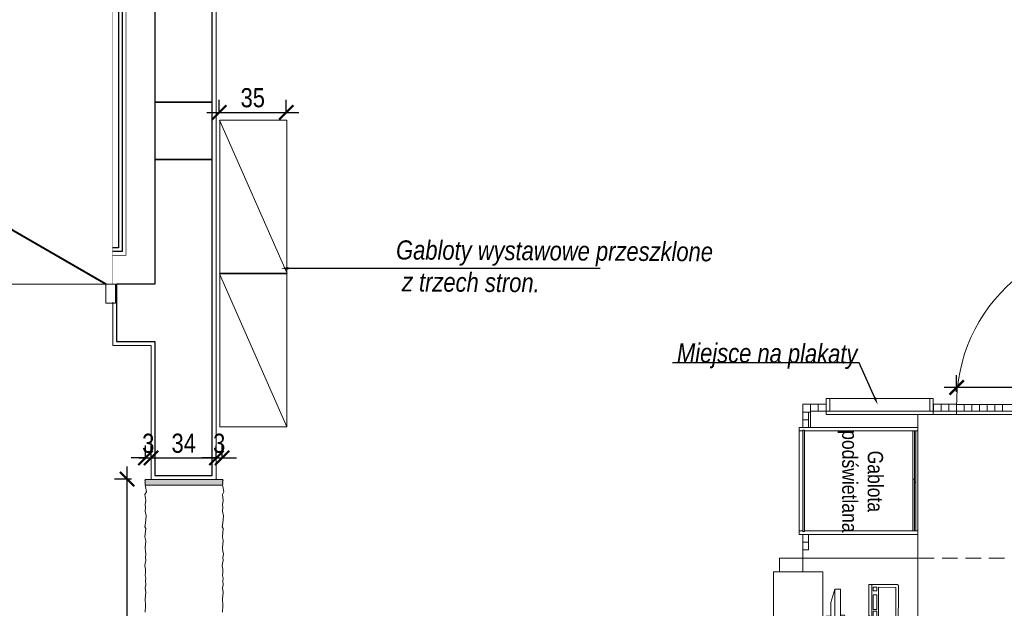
# Model space of a CAD drawing. Header units: millimetres. Extents: x -9038497 to 54128, y -10570064 to 59476.
# Tile 20 of 135: x 30436 to 30950, y 21552 to 21859. Entities that reach past the tile are written whole.
import ezdxf
from ezdxf import colors
from ezdxf.entities.mleader import LeaderData, LeaderLine
from ezdxf.math import Vec2, Vec3

# ---------------------------------------------------------------- set-up
doc = ezdxf.new("R2010")
doc.units = ezdxf.units.MM
doc.header["$LTSCALE"] = 0.8
doc.header["$PDMODE"] = 2
doc.linetypes.add('DASHED', pattern=[19.05, 12.7, -6.35])
for name, color, linetype, lineweight in [('0 proj_meble 25', 42, 'Continuous', 25), ('0 proj_meble pokojowe-linie środkowe', 42, 'Continuous', 0), ('0 proj_symbole elektryczne', 150, 'Continuous', 25), ('0 proj_widok widok widok', 7, 'Continuous', 0), ('ocieplenie', 214, 'Continuous', 13), ('OPIS', 122, 'Continuous', 18), ('proj_urządzenia elektryczne', 150, 'Continuous', 18), ('SCIANY', 1, 'Continuous', 30), ('SPRZĘT', 71, 'Continuous', 20), ('tynk', 252, 'Continuous', 5), ('X proj_meble pokojowe', 42, 'Continuous', 25), ('X proj_meble pokojowe - cienkie', 43, 'Continuous', 0)]:
    doc.layers.add(name, color=color, linetype=linetype, lineweight=lineweight)
doc.layers.add('HATCH', color=4, linetype='Continuous', lineweight=9, plot=False)
doc.layers.add('SCHODY', color=2, linetype='Continuous')
doc.layers.add('STOLARKA', color=4, linetype='Continuous')
doc.styles.add('ARIAL_CE', font='arial.ttf', dxfattribs={"height": 15})
doc.styles.get("Standard").update_dxf_attribs({"font": 'g12f13.shx', "width": 0.8, "height": 10})
doc.styles.add('WYMIAR-50', font='ARIALN.TTF', dxfattribs={"height": 10})
doc.dimstyles.new('SKALA-50', dxfattribs={"dimscale": 5, "dimtxt": 10, "dimasz": 1.5, "dimexe": 1.3, "dimexo": 1.3, "dimgap": 0.5, "dimtad": 1, "dimdec": 1, "dimrnd": 0.5, "dimdsep": 46, "dimtxsty": 'WYMIAR-50', "dimblk": 'ARCHTICK', "dimcen": 1.5, "dimdle": 1.3, "dimadec": 0, "dimazin": 0, "dimtfac": 1, "dimtdec": 1, "dimtix": 1, "dimtmove": 2, "dimatfit": 3, "dimfxl": 2, "dimfxlon": 1, "dimtolj": 1, "dimarcsym": 0})

# ---------------------------------------------------------------- blocks, each defined once
blk = doc.blocks.new('G$C7A6A329E')
at = {"layer": 'HATCH', "color": 0, "lineweight": 0, "ltscale": 40}
blk.add_arc((144.5, 50), 90, 148.7267, 180, dxfattribs=at)
at = {"layer": 'STOLARKA', "color": 252, "linetype": 'Continuous', "lineweight": 0}
for p, q in [((54.43, 100), (54.43, 0)), ((144, 50), (5, 50))]:
    blk.add_line(p, q, dxfattribs=at)
at = {"layer": 'STOLARKA', "color": 252, "linetype": 'Continuous', "lineweight": 0, "const_width": 1}
for points in [[(144, 50), (64.33, 96)], [(5, 50), (52.66, 77.52)]]:
    blk.add_lwpolyline(points, dxfattribs=at)
at = {"layer": 'STOLARKA', "color": 252, "linetype": 'Continuous', "lineweight": 0}
for points in [[(5, 40), (5, 50), (0, 50), (0, 40)], [(144, 40), (144, 50), (149, 50), (149, 40)]]:
    blk.add_lwpolyline(points, close=True, dxfattribs=at)
blk.add_arc((-35.57, 50), 90, 0, 18.4099, dxfattribs=at)
blk = doc.blocks.new('_ArchTick')
at = {"color": 0, "linetype": 'ByBlock', "const_width": 0.15}
blk.add_lwpolyline([(-0.5, -0.5), (0.5, 0.5)], dxfattribs=at)
blk = doc.blocks.new('*D2512')
at = {"layer": '0 proj_widok widok widok', "color": 0, "lineweight": -2, "transparency": 16777216}
for p, q in [((30538.43, 21630.28), (30538.43, 21636.78)), ((30541.43, 21630.28), (30541.43, 21636.78)), ((30538.43, 21630.28), (30530.93, 21630.28)), ((30538.43, 21630.28), (30541.43, 21630.28)), ((30541.43, 21630.28), (30548.93, 21630.28))]:
    blk.add_line(p, q, dxfattribs=at)
at = {"layer": 'Defpoints', "color": 0, "lineweight": 0, "transparency": 16777216}
for p in [(30538.43, 21629.07), (30541.43, 21630.28), (30541.43, 21629.07)]:
    blk.add_point(p, dxfattribs=at)
at = {"layer": '0 proj_widok widok widok', "color": 0, "lineweight": -2, "transparency": 16777216, "xscale": 7.5, "yscale": 7.5, "zscale": 7.5}
blk.add_blockref('_ArchTick', (30538.43, 21630.28), dxfattribs=at)
at = {"layer": '0 proj_widok widok widok', "color": 0, "lineweight": -2, "transparency": 16777216, "xscale": 7.5, "yscale": 7.5, "zscale": 7.5, "rotation": 180}
blk.add_blockref('_ArchTick', (30541.43, 21630.28), dxfattribs=at)
at = {"layer": '0 proj_widok widok widok', "color": 0, "lineweight": 0, "transparency": 16777216, "insert": (30539.93, 21637.88), "char_height": 10, "attachment_point": 5, "style": 'WYMIAR-50'}
blk.add_mtext('\\A1;3', dxfattribs=at)
blk = doc.blocks.new('*D2513')
at = {"layer": '0 proj_widok widok widok', "color": 0, "lineweight": -2, "transparency": 16777216}
for p, q in [((30501.39, 21630.28), (30501.39, 21636.78)), ((30504.39, 21630.28), (30504.39, 21636.78)), ((30501.39, 21630.28), (30493.89, 21630.28)), ((30501.39, 21630.28), (30504.39, 21630.28)), ((30504.39, 21630.28), (30511.89, 21630.28))]:
    blk.add_line(p, q, dxfattribs=at)
at = {"layer": 'Defpoints', "color": 0, "lineweight": 0, "transparency": 16777216}
for p in [(30501.39, 21629.07), (30504.39, 21630.28), (30504.39, 21629.07)]:
    blk.add_point(p, dxfattribs=at)
at = {"layer": '0 proj_widok widok widok', "color": 0, "lineweight": -2, "transparency": 16777216, "xscale": 7.5, "yscale": 7.5, "zscale": 7.5}
blk.add_blockref('_ArchTick', (30501.39, 21630.28), dxfattribs=at)
at = {"layer": '0 proj_widok widok widok', "color": 0, "lineweight": -2, "transparency": 16777216, "xscale": 7.5, "yscale": 7.5, "zscale": 7.5, "rotation": 180}
blk.add_blockref('_ArchTick', (30504.39, 21630.28), dxfattribs=at)
at = {"layer": '0 proj_widok widok widok', "color": 0, "lineweight": 0, "transparency": 16777216, "insert": (30502.89, 21637.88), "char_height": 10, "attachment_point": 5, "style": 'WYMIAR-50'}
blk.add_mtext('\\A1;3', dxfattribs=at)
blk = doc.blocks.new('*D2563')
at = {"layer": '0 proj_widok widok widok', "color": 0, "lineweight": -2, "transparency": 16777216}
for p, q in [((30504.38, 21630.3), (30504.38, 21636.8)), ((30538.42, 21630.3), (30538.42, 21636.8)), ((30497.88, 21630.3), (30544.92, 21630.3))]:
    blk.add_line(p, q, dxfattribs=at)
at = {"layer": 'Defpoints', "color": 0, "lineweight": 0, "transparency": 16777216}
for p in [(30504.38, 21630.25), (30538.42, 21630.3), (30538.42, 21630.3)]:
    blk.add_point(p, dxfattribs=at)
at = {"layer": '0 proj_widok widok widok', "color": 0, "lineweight": -2, "transparency": 16777216, "xscale": 7.5, "yscale": 7.5, "zscale": 7.5, "rotation": 180}
blk.add_blockref('_ArchTick', (30504.38, 21630.3), dxfattribs=at)
at = {"layer": '0 proj_widok widok widok', "color": 0, "lineweight": -2, "transparency": 16777216, "xscale": 7.5, "yscale": 7.5, "zscale": 7.5}
blk.add_blockref('_ArchTick', (30538.42, 21630.3), dxfattribs=at)
at = {"layer": '0 proj_widok widok widok', "color": 0, "lineweight": 0, "transparency": 16777216, "insert": (30521.4, 21637.91), "char_height": 10, "attachment_point": 5, "style": 'WYMIAR-50'}
blk.add_mtext('\\A1;34', dxfattribs=at)
blk = doc.blocks.new('mysz')
at = {"layer": 'X proj_meble pokojowe', "lineweight": 0}
blk.add_hatch(color=256, dxfattribs=at).paths.add_polyline_path([(-695.63, -100.28), (-696.03, -100.28), (-696.03, -101.98), (-695.63, -101.98)])
for p, q in [((-696.73, -99.53), (-695.97, -103.61)), ((-696.03, -100.28), (-695.63, -100.28)), ((-696.03, -100.28), (-696.03, -101.98)), ((-696.03, -101.98), (-695.63, -101.98)), ((-694.93, -99.58), (-695.7, -103.61)), ((-695.63, -99.46), (-695.63, -99.47)), ((-695.63, -100.28), (-695.63, -101.98)), ((-695.83, -103.72), (-695.83, -104.46))]:
    blk.add_line(p, q, dxfattribs=at)
for centre, radius, start, end in [((-698.26, -100.95), 0.651, 131.5651, 204.3493), ((-707.55, -104.77), 9.39, 340.1856, 22.506), ((-695.94, -103.74), 4.28, 47.0395, 130.1624), ((-684.3, -104.77), 9.38, 157.4504, 199.8413), ((-693.56, -100.95), 0.643, 335.4546, 32.8115), ((-695.91, -108.15), 2.81, 176.0501, 3.9499), ((-695.92, -101.15), 3.31, 225.2059, 314.7941), ((-695.83, -103.58), 0.137, 190.6322, 349.252)]:
    blk.add_arc(centre, radius, start, end, dxfattribs=at)
blk = doc.blocks.new('M19C')
at = {"layer": 'X proj_meble pokojowe', "lineweight": 0}
for p, q in [((2750.55, 2943.13), (2751.07, 2950.68)), ((2756.87, 2950.68), (2751.07, 2950.68)), ((2756.07, 2944.53), (2756.67, 2948.71)), ((2757.17, 2948.71), (2756.67, 2948.71)), ((2757.17, 2948.71), (2756.67, 2948.71)), ((2757.17, 2948.71), (2756.67, 2948.71)), ((2756.87, 2948.71), (2756.87, 2950.97)), ((2761.47, 2948.71), (2757.17, 2948.71)), ((2761.47, 2948.71), (2760.97, 2948.71)), ((2761.47, 2948.71), (2760.97, 2948.71)), ((2761.27, 2948.71), (2761.27, 2950.97)), ((2767.07, 2950.68), (2761.27, 2950.68)), ((2762.07, 2944.53), (2761.47, 2948.71)), ((2767.59, 2943.13), (2767.07, 2950.68)), ((2736.57, 2941.13), (2743.57, 2943.13)), ((2743.57, 2943.13), (2774.57, 2943.13)), ((2755.07, 2944.53), (2754.37, 2943.13)), ((2755.07, 2944.53), (2763.07, 2944.53)), ((2763.07, 2944.53), (2763.77, 2943.13)), ((2781.57, 2941.13), (2774.57, 2943.13)), ((2736.57, 2938.13), (2736.57, 2941.13)), ((2736.57, 2941.13), (2781.57, 2941.13)), ((2781.57, 2938.13), (2736.57, 2938.13)), ((2736.57, 2938.13), (2736.57, 2938.13)), ((2750.07, 2936.13), (2750.21, 2938.13)), ((2768.07, 2936.13), (2767.93, 2938.13)), ((2781.57, 2941.13), (2781.57, 2938.13))]:
    blk.add_line(p, q, dxfattribs=at)
for centre, radius, start, end in [((2759.07, 2945.51), 5.88, 68.0362, 111.9638), ((2759.07, 2953.46), 19.53, 242.5571, 297.4429)]:
    blk.add_arc(centre, radius, start, end, dxfattribs=at)
blk = doc.blocks.new('klaw')
at = {"layer": 'X proj_meble pokojowe', "lineweight": 0}
for p, q in [((-5282.23, 3586.59), (-5282.25, 3601.39)), ((-5266.08, 3601.39), (-5265.48, 3600.49)), ((-5252.9, 3601.39), (-5253.49, 3600.49)), ((-5236.75, 3601.39), (-5236.73, 3586.64)), ((-5278.94, 3598.99), (-5280.74, 3598.99)), ((-5280.74, 3597.19), (-5280.74, 3598.99)), ((-5278.94, 3597.19), (-5280.74, 3597.19)), ((-5252.24, 3596.22), (-5280.74, 3596.19)), ((-5280.73, 3587.19), (-5280.74, 3596.19)), ((-5278.94, 3597.19), (-5278.94, 3598.99)), ((-5269.24, 3599), (-5276.74, 3598.99)), ((-5276.74, 3597.19), (-5276.74, 3598.99)), ((-5269.24, 3597.2), (-5276.74, 3597.19)), ((-5269.24, 3597.2), (-5269.24, 3599)), ((-5260.74, 3599.01), (-5268.24, 3599)), ((-5268.24, 3597.2), (-5268.24, 3599)), ((-5260.74, 3597.21), (-5268.24, 3597.2)), ((-5260.74, 3597.21), (-5260.74, 3599.01)), ((-5252.24, 3599.02), (-5259.74, 3599.01)), ((-5259.74, 3597.21), (-5259.74, 3599.01)), ((-5252.24, 3597.22), (-5259.74, 3597.21)), ((-5252.24, 3597.22), (-5252.24, 3599.02)), ((-5252.23, 3587.22), (-5252.24, 3596.22)), ((-5246.74, 3599.03), (-5251.24, 3599.02)), ((-5251.24, 3597.22), (-5251.24, 3599.02)), ((-5246.74, 3597.23), (-5251.24, 3597.22)), ((-5246.74, 3596.23), (-5251.24, 3596.22)), ((-5251.24, 3590.22), (-5251.24, 3596.22)), ((-5246.74, 3599.03), (-5246.74, 3597.23)), ((-5246.74, 3596.23), (-5246.74, 3590.23)), ((-5238.24, 3596.23), (-5245.74, 3596.23)), ((-5245.74, 3596.23), (-5245.73, 3587.23)), ((-5238.24, 3596.23), (-5238.23, 3587.23)), ((-5249.74, 3590.22), (-5251.24, 3590.22)), ((-5249.73, 3588.72), (-5249.74, 3590.22)), ((-5246.74, 3590.23), (-5248.24, 3590.22)), ((-5248.24, 3590.22), (-5248.23, 3588.72)), ((-5237.41, 3585.94), (-5281.56, 3585.89)), ((-5252.23, 3587.22), (-5280.73, 3587.19)), ((-5249.73, 3588.72), (-5251.23, 3588.72)), ((-5251.23, 3587.22), (-5251.23, 3588.72)), ((-5246.73, 3587.23), (-5251.23, 3587.22)), ((-5246.73, 3588.73), (-5248.23, 3588.72)), ((-5246.73, 3588.73), (-5246.73, 3587.23)), ((-5238.23, 3587.23), (-5245.73, 3587.23))]:
    blk.add_line(p, q, dxfattribs=at)
for centre in [(-5245.18, 3599.02), (-5243.69, 3599.02), (-5242.16, 3599.02), (-5240.61, 3599.02), (-5238.93, 3599.02)]:
    blk.add_circle(centre, 0.247, dxfattribs=at)
for centre, start, end in [((-5281.53, 3586.59), 180.0619, 272.22), ((-5237.43, 3586.64), 267.3313, 0.0619)]:
    blk.add_arc(centre, 0.701, start, end, dxfattribs=at)
at = {"layer": 'X proj_meble pokojowe - cienkie', "lineweight": 0}
for p, q in [((-5282.25, 3601.39), (-5236.75, 3601.39)), ((-5265.48, 3600.49), (-5253.49, 3600.49)), ((-5282.25, 3599.81), (-5236.75, 3599.86))]:
    blk.add_line(p, q, dxfattribs=at)
blk = doc.blocks.new('zest')
at = {"layer": '0 proj_meble pokojowe-linie środkowe'}
blk.add_blockref('klaw', (27105.53, 18501.02), dxfattribs=at)
at = {"layer": 'proj_urządzenia elektryczne'}
blk.add_blockref('M19C', (19089.17, 19178.98), dxfattribs=at)
at = {"layer": 'SPRZĘT', "rotation": 0.06185491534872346}
blk.add_blockref('mysz', (22571.71, 22199.7), dxfattribs=at)
blk = doc.blocks.new('*D2507')
at = {"layer": '0 proj_widok widok widok', "color": 0, "lineweight": -2, "transparency": 16777216}
for p, q in [((30925.1, 21664.84), (30925.1, 21673.53)), ((31010.73, 21664.64), (31010.73, 21673.53)), ((31017.23, 21667.03), (30918.6, 21667.03))]:
    blk.add_line(p, q, dxfattribs=at)
at = {"layer": 'Defpoints', "color": 0, "lineweight": 0, "transparency": 16777216}
for p in [(30925.1, 21667.03), (30925.1, 21658.34), (31010.73, 21658.14)]:
    blk.add_point(p, dxfattribs=at)
at = {"layer": '0 proj_widok widok widok', "color": 0, "lineweight": -2, "transparency": 16777216, "xscale": 7.5, "yscale": 7.5, "zscale": 7.5, "rotation": 180}
blk.add_blockref('_ArchTick', (30925.1, 21667.03), dxfattribs=at)
at = {"layer": '0 proj_widok widok widok', "color": 0, "lineweight": -2, "transparency": 16777216, "xscale": 7.5, "yscale": 7.5, "zscale": 7.5}
blk.add_blockref('_ArchTick', (31010.73, 21667.03), dxfattribs=at)
at = {"layer": '0 proj_widok widok widok', "color": 0, "lineweight": 0, "transparency": 16777216, "insert": (30967.91, 21674.63), "char_height": 10, "attachment_point": 5, "style": 'WYMIAR-50'}
blk.add_mtext('\\A1;85.5', dxfattribs=at)
blk = doc.blocks.new('*D2471')
at = {"layer": '0 proj_widok widok widok', "color": 0, "lineweight": -2, "transparency": 16777216}
for p, q in [((30539.96, 21810.69), (30539.96, 21817.19)), ((30574.96, 21810.69), (30574.96, 21817.19)), ((30533.46, 21810.69), (30581.46, 21810.69))]:
    blk.add_line(p, q, dxfattribs=at)
at = {"layer": 'Defpoints', "color": 0, "lineweight": 0, "transparency": 16777216}
for p in [(30574.96, 21810.69), (30539.96, 21806.91), (30574.96, 21806.91)]:
    blk.add_point(p, dxfattribs=at)
at = {"layer": '0 proj_widok widok widok', "color": 0, "lineweight": -2, "transparency": 16777216, "xscale": 7.5, "yscale": 7.5, "zscale": 7.5, "rotation": 180}
blk.add_blockref('_ArchTick', (30539.96, 21810.69), dxfattribs=at)
at = {"layer": '0 proj_widok widok widok', "color": 0, "lineweight": -2, "transparency": 16777216, "xscale": 7.5, "yscale": 7.5, "zscale": 7.5}
blk.add_blockref('_ArchTick', (30574.96, 21810.69), dxfattribs=at)
at = {"layer": '0 proj_widok widok widok', "color": 0, "lineweight": 0, "transparency": 16777216, "insert": (30557.46, 21818.3), "char_height": 10, "attachment_point": 5, "style": 'WYMIAR-50'}
blk.add_mtext('\\A1;35', dxfattribs=at)
blk = doc.blocks.new('*D2472')
at = {"layer": '0 proj_widok widok widok', "color": 0, "lineweight": -2, "transparency": 16777216}
for p, q in [((30491.76, 21625.73), (30491.76, 21375.64)), ((30494.15, 21619.23), (30485.26, 21619.23)), ((30494.15, 21382.14), (30485.26, 21382.14))]:
    blk.add_line(p, q, dxfattribs=at)
at = {"layer": 'Defpoints', "color": 0, "lineweight": 0, "transparency": 16777216}
for p in [(30500.65, 21619.23), (30491.76, 21382.14), (30500.65, 21382.14)]:
    blk.add_point(p, dxfattribs=at)
at = {"layer": '0 proj_widok widok widok', "color": 0, "lineweight": -2, "transparency": 16777216, "xscale": 7.5, "yscale": 7.5, "zscale": 7.5}
for p, rotation in [((30491.76, 21619.23), 90), ((30491.76, 21382.14), 270)]:
    blk.add_blockref('_ArchTick', p, dxfattribs=dict(at, rotation=rotation))
at = {"layer": '0 proj_widok widok widok', "color": 0, "lineweight": 0, "transparency": 16777216, "insert": (30484.16, 21500.69), "char_height": 10, "attachment_point": 5, "rotation": 90, "style": 'WYMIAR-50'}
blk.add_mtext('\\A1;237', dxfattribs=at)

msp = doc.modelspace()

# ---------------------------------------------------------------- hatches: boundary and pattern name
at = {"layer": '0 proj_widok widok widok', "lineweight": 0, "true_color": 0x7aafdf, "transparency": 33554687}
h = msp.add_hatch(color=143, dxfattribs=at)
h.dxf.hatch_style = 1
h.paths.add_polyline_path([(30903.82, 21617.42), (30903.82, 21644.42), (30903.02, 21644.42), (30903.02, 21617.42)])
h.paths.add_polyline_path([(30903.02, 21592.15), (30903.02, 21619.15), (30902.22, 21619.15), (30902.22, 21592.15)])
h.paths.add_polyline_path([(30845.58, 21591.83), (30845.58, 21644.84), (30844.78, 21644.84), (30844.78, 21591.83)])
at = {"layer": '0 proj_widok widok widok', "lineweight": 0, "true_color": 0x939598, "transparency": 33554687}
h = msp.add_hatch(color=252, dxfattribs=at)
h.dxf.hatch_style = 1
h.paths.add_polyline_path([(30541.76, 21618.23), (30541.79, 21618.48), (30541.96, 21618.67), (30541.78, 21618.96), (30541.68, 21619.05), (30501.29, 21619.05), (30501.19, 21618.96), (30501.01, 21618.67), (30501.18, 21618.48), (30501.21, 21618.23), (30501.24, 21618.04), (30501.18, 21617.81), (30501.26, 21617.61), (30501.23, 21617.34), (30501.17, 21617.16), (30501.28, 21617.03), (30501.2, 21616.52), (30501.28, 21616.05), (30539.09, 21616.05), (30541.69, 21616.05), (30541.76, 21616.52), (30541.68, 21617.03), (30541.8, 21617.16), (30541.74, 21617.34), (30541.71, 21617.61), (30541.79, 21617.81), (30541.72, 21618.04)])

# ---------------------------------------------------------------- linework, layer by layer
at = {"layer": '0 proj_meble 25', "lineweight": 18}
for p, q in [((30540.09, 21806.61), (30575.44, 21726.57)), ((30540.18, 21726.67), (30540.18, 21806.67)), ((30540.18, 21806.67), (30575.18, 21806.67)), ((30575.18, 21806.67), (30575.18, 21726.67)), ((30575.18, 21726.67), (30540.02, 21726.67)), ((30540.14, 21726.4), (30575.18, 21646.51)), ((30540.18, 21646.47), (30540.18, 21726.47)), ((30540.18, 21726.47), (30575.18, 21726.47)), ((30575.18, 21726.47), (30575.18, 21646.47)), ((30856.92, 21652.9), (30856.92, 21661.37)), ((30912.92, 21661.37), (30856.92, 21661.37)), ((30858.81, 21661.37), (30858.81, 21654.7)), ((30911.06, 21654.7), (30911.06, 21661.37)), ((30912.92, 21652.9), (30912.92, 21661.37)), ((30844.78, 21658.27), (30844.78, 21646.22)), ((30856.92, 21658.27), (30844.78, 21658.27)), ((30848.78, 21658.27), (30848.78, 21646.22)), ((30924.95, 21658.27), (30912.92, 21658.27)), ((30925.08, 21658.23), (31053.86, 21658.23)), ((30925.08, 21654.72), (30925.08, 21658.23)), ((30929.08, 21654.72), (30929.08, 21658.23)), ((30933.08, 21654.72), (30933.08, 21658.23)), ((30937.08, 21654.72), (30937.08, 21658.23)), ((30941.08, 21654.72), (30941.08, 21658.23)), ((30945.08, 21654.72), (30945.08, 21658.23)), ((30949.08, 21654.72), (30949.08, 21658.23)), ((30912.92, 21654.7), (30856.92, 21654.7)), ((30912.92, 21652.9), (30856.92, 21652.9)), ((30904.78, 21652.94), (30904.78, 21226.21)), ((31053.86, 21654.72), (30925.08, 21654.72)), ((30575.18, 21646.47), (30540.02, 21646.47)), ((30904.78, 21646.22), (30842.93, 21646.22)), ((30842.93, 21646.22), (30842.93, 21590.35)), ((30847.78, 21646.25), (30844.78, 21646.25)), ((30844.78, 21644.42), (30842.93, 21644.42)), ((30904.78, 21644.42), (30845.58, 21644.42)), ((30842.93, 21592.15), (30844.78, 21592.15)), ((30842.93, 21590.35), (30904.78, 21590.35)), ((30844.78, 21590.35), (30844.78, 21570.76)), ((30845.58, 21592.15), (30904.78, 21592.15)), ((30832.5, 21577.9), (30832.5, 21570.76)), ((30844.78, 21577.9), (30832.5, 21577.9)), ((30904.78, 21577.95), (30844.78, 21577.95)), ((30829.5, 21570.76), (30829.5, 21489.57)), ((30855.21, 21570.76), (30829.5, 21570.76)), ((30855.21, 21570.76), (30855.21, 21489.57))]:
    msp.add_line(p, q, dxfattribs=at)
at = {"layer": '0 proj_widok widok widok', "lineweight": 0}
for p, q in [((30852.75, 21654.67), (30852.75, 21658.29)), ((30912.95, 21654.67), (30912.95, 21658.29)), ((30916.95, 21654.67), (30916.95, 21658.29)), ((30920.95, 21654.67), (30920.95, 21658.29)), ((30924.95, 21652.91), (30924.95, 21658.27)), ((30856.91, 21654.68), (30848.77, 21654.68)), ((30912.89, 21654.68), (30924.95, 21654.68)), ((30912.93, 21652.91), (30924.95, 21652.91)), ((30925.07, 21654.7), (30925.07, 21652.91)), ((30925.07, 21652.91), (31053.86, 21652.91)), ((30844.78, 21644.84), (30844.78, 21591.83)), ((30845.58, 21644.84), (30844.78, 21644.84)), ((30845.58, 21644.84), (30845.58, 21591.83)), ((30902.22, 21644.42), (30902.22, 21592.15)), ((30903.02, 21644.42), (30903.02, 21592.15)), ((30903.02, 21644.42), (30903.02, 21592.15)), ((30903.82, 21644.42), (30903.82, 21592.15)), ((30501.01, 21618.67), (30501.19, 21618.96)), ((30501.18, 21618.48), (30501.01, 21618.67)), ((30501.17, 21617.16), (30501.23, 21617.34)), ((30501.28, 21617.03), (30501.17, 21617.16)), ((30501.21, 21618.23), (30501.18, 21618.48)), ((30501.18, 21617.81), (30501.24, 21618.04)), ((30501.26, 21617.61), (30501.18, 21617.81)), ((30501.19, 21618.96), (30501.29, 21619.05)), ((30501.2, 21616.52), (30501.28, 21617.03)), ((30501.28, 21616.05), (30501.2, 21616.52)), ((30501.24, 21618.04), (30501.21, 21618.23)), ((30501.23, 21617.34), (30501.26, 21617.61)), ((30501.28, 21616.05), (30539.09, 21616.05)), ((30501.4, 21615.35), (30501.28, 21616.05)), ((30541.68, 21619.05), (30501.29, 21619.05)), ((30501.91, 21612.6), (30501.4, 21615.35)), ((30539.09, 21616.05), (30541.69, 21616.05)), ((30541.78, 21618.96), (30541.68, 21619.05)), ((30541.68, 21617.03), (30541.8, 21617.16)), ((30541.76, 21616.52), (30541.68, 21617.03)), ((30541.8, 21615.34), (30541.68, 21616.05)), ((30541.69, 21616.05), (30541.76, 21616.52)), ((30541.71, 21617.61), (30541.79, 21617.81)), ((30541.74, 21617.34), (30541.71, 21617.61)), ((30541.72, 21618.04), (30541.76, 21618.23)), ((30541.79, 21617.81), (30541.72, 21618.04)), ((30541.8, 21617.16), (30541.74, 21617.34)), ((30541.76, 21618.23), (30541.79, 21618.48)), ((30541.96, 21618.67), (30541.78, 21618.96)), ((30541.79, 21618.48), (30541.96, 21618.67)), ((30542.31, 21612.6), (30541.8, 21615.34)), ((30902.22, 21619.15), (30903.02, 21619.15)), ((30903.82, 21617.42), (30903.02, 21617.42)), ((30501.17, 21611.25), (30501.91, 21612.6)), ((30501.67, 21608.09), (30501.17, 21611.25)), ((30541.57, 21611.24), (30542.31, 21612.6)), ((30542.06, 21608.09), (30541.57, 21611.24)), ((30501.3, 21605.75), (30501.67, 21608.09)), ((30501.36, 21604.51), (30501.3, 21605.75)), ((30541.69, 21605.74), (30542.06, 21608.09)), ((30541.75, 21604.51), (30541.69, 21605.74)), ((30501.3, 21602.41), (30501.36, 21604.51)), ((30501.73, 21600), (30501.3, 21602.41)), ((30501.48, 21596.3), (30501.73, 21600)), ((30541.69, 21602.41), (30541.75, 21604.51)), ((30542.12, 21600), (30541.69, 21602.41)), ((30541.88, 21596.29), (30542.12, 21600)), ((30501.11, 21594.32), (30501.48, 21596.3)), ((30541.51, 21594.31), (30541.88, 21596.29)), ((30501.67, 21593.45), (30501.11, 21594.32)), ((30501.17, 21589.07), (30501.67, 21593.45)), ((30542.06, 21593.45), (30541.51, 21594.31)), ((30541.57, 21589.06), (30542.06, 21593.45)), ((30845.58, 21591.83), (30844.78, 21591.83)), ((30501.6, 21587.03), (30501.17, 21589.07)), ((30501.31, 21583.32), (30501.6, 21587.03)), ((30542, 21587.03), (30541.57, 21589.06)), ((30541.7, 21583.31), (30542, 21587.03)), ((30501.38, 21581.55), (30501.31, 21583.32)), ((30501.69, 21580.08), (30501.38, 21581.55)), ((30501.43, 21578.32), (30501.69, 21580.08)), ((30541.78, 21581.55), (30541.7, 21583.31)), ((30542.09, 21580.08), (30541.78, 21581.55)), ((30541.82, 21578.31), (30542.09, 21580.08)), ((30501.16, 21573.88), (30501.28, 21575.23)), ((30501.5, 21572.28), (30501.16, 21573.88)), ((30501.28, 21575.23), (30501.57, 21576.68)), ((30501.57, 21576.68), (30501.43, 21578.32)), ((30541.56, 21573.87), (30541.68, 21575.22)), ((30541.9, 21572.28), (30541.56, 21573.87)), ((30541.68, 21575.22), (30541.97, 21576.67)), ((30541.97, 21576.67), (30541.82, 21578.31)), ((30501.31, 21568.85), (30501.48, 21570.3)), ((30501.57, 21567.53), (30501.31, 21568.85)), ((30501.48, 21570.3), (30501.5, 21572.28)), ((30541.7, 21568.85), (30541.87, 21570.3)), ((30541.97, 21567.52), (30541.7, 21568.85)), ((30541.87, 21570.3), (30541.9, 21572.28)), ((30501.31, 21562.5), (30501.55, 21564.03)), ((30501.36, 21566.15), (30501.57, 21567.53)), ((30501.55, 21564.03), (30501.36, 21566.15)), ((30541.71, 21562.49), (30541.94, 21564.02)), ((30541.75, 21566.15), (30541.97, 21567.52)), ((30541.94, 21564.02), (30541.75, 21566.15)), ((30501.24, 21556.79), (30501.62, 21559.96)), ((30501.62, 21559.96), (30501.31, 21562.5)), ((30541.63, 21556.78), (30542.02, 21559.96)), ((30542.02, 21559.96), (30541.71, 21562.49)), ((30501.5, 21553.2), (30501.24, 21556.79)), ((30541.9, 21553.19), (30541.63, 21556.78)), ((30501.33, 21549.76), (30501.5, 21553.2)), ((30541.73, 21549.75), (30541.9, 21553.19))]:
    msp.add_line(p, q, dxfattribs=at)
at = {"layer": '0 proj_widok widok widok', "linetype": 'DASHED', "lineweight": 0, "ltscale": 0.8}
for p, q in [((30848.78, 21654.25), (30844.78, 21654.25)), ((30847.78, 21654.26), (30847.78, 21646.22)), ((30847.78, 21650.25), (30844.78, 21650.25)), ((30847.78, 21590.35), (30847.78, 21577.95)), ((30847.78, 21586.29), (30844.78, 21586.29)), ((30847.78, 21582.29), (30844.78, 21582.29)), ((31010.98, 21577.87), (30904.61, 21577.93))]:
    msp.add_line(p, q, dxfattribs=at)
at = {"layer": '0 proj_widok widok widok', "lineweight": 0}
msp.add_arc((31010.65, 21658.15), 85.58, 130.7954, 180.8318, dxfattribs=at)
at = {"layer": 'ocieplenie', "lineweight": 0, "ltscale": 40, "const_width": 0.3}
msp.add_lwpolyline([(30506.25, 22172.06), (30491.27, 22172.06), (30491.27, 21736.06), (30484.27, 21736.06)], dxfattribs=at)
at = {"layer": 'ocieplenie', "lineweight": 0}
msp.add_lwpolyline([(30494.25, 22174.06, 0.2, 0.2, 0), (30484.27, 22174.06, 0.2, 0.2, 0), (30484.27, 21743.06, 0.2, 0.2, 0), (30484.27, 21743.06, 0.2, 0.2, 0), (30484.27, 21721.06, 0.2, 0.2, 0)], format="xyseb", dxfattribs=at)
at = {"layer": 'ocieplenie', "lineweight": -3, "ltscale": 40}
for points in [[(30506.25, 22172.06), (30487.27, 22172.06), (30487.27, 21740.06), (30484.27, 21740.06)], [(30494.25, 22172.06), (30489.27, 22172.06), (30489.27, 21738.06), (30484.27, 21738.06)]]:
    msp.add_lwpolyline(points, dxfattribs=at)
at = {"layer": 'SCIANY', "ltscale": 40}
for p, q in [((30506.25, 22172.06), (30506.25, 21816.06)), ((30536.25, 21816.06), (30536.25, 22172.06)), ((30536.25, 21816.06), (30506.25, 21816.06)), ((30506.25, 21816.06), (30506.25, 21786.06)), ((30506.25, 21816.06), (30536.25, 21816.06)), ((30536.25, 21786.06), (30536.25, 21816.06)), ((30506.25, 21786.06), (30536.25, 21786.06)), ((30536.25, 21786.06), (30506.25, 21786.06)), ((30506.25, 21786.06), (30506.25, 21721.06)), ((30536.25, 21621.06), (30536.25, 21786.06)), ((30506.25, 21721.06), (30486.27, 21721.06)), ((30486.27, 21721.06), (30486.27, 21691.06)), ((30486.27, 21691.06), (30506.25, 21691.06)), ((30506.25, 21691.06), (30506.25, 21621.06)), ((30506.25, 21621.06), (30536.25, 21621.06))]:
    msp.add_line(p, q, dxfattribs=at)
at = {"layer": 'tynk', "lineweight": 0, "ltscale": 40}
for p, q in [((30538.41, 22174.06), (30538.41, 21619.06)), ((30484.43, 21689.06), (30484.43, 21711.63)), ((30504.41, 21689.06), (30484.43, 21689.06)), ((30504.41, 21619.06), (30504.41, 21689.06)), ((30538.41, 21619.06), (30504.41, 21619.06))]:
    msp.add_line(p, q, dxfattribs=at)

# ---------------------------------------------------------------- block references
at = {"lineweight": 0, "ltscale": 40}
msp.add_blockref('G$C7A6A329E', (30336.75, 21671.06), dxfattribs=at)
at = {"layer": '0 proj_widok widok widok', "lineweight": 0, "xscale": -1, "rotation": 90}
msp.add_blockref('zest', (52981.58, 43387.51), dxfattribs=at)

# ---------------------------------------------------------------- texts
at = {"layer": '0 proj_symbole elektryczne', "char_height": 10, "attachment_point": 1, "rotation": 359.666, "style": 'WYMIAR-50'}
for s, insert in [('{\\fArial Narrow|b0|i1|c238|p34;Gabloty wystawowe przeszklone\\P z trzech stron.}', (30632.34, 21743.9)), ('{\\fArial Narrow|b0|i1|c238|p34;Miejsce na plakaty}', (30779.08, 21690.2))]:
    msp.add_mtext_dynamic_manual_height_columns(s, width=403.8287, gutter_width=50, heights=[0], dxfattribs=dict(at, insert=insert))
at = {"layer": 'OPIS', "char_height": 12, "width": 1777.5174, "attachment_point": 5, "rotation": 0.1544, "style": 'ARIAL_CE'}
for insert in [(30205.37, 21630.32), (30205.37, 21545.32)]:
    msp.add_mtext('\\pi-120,l200.00024,t200.00024;6o\\P25o', dxfattribs=dict(at, insert=insert))
at = {"layer": 'SCHODY', "insert": (30886.66, 21618.04), "char_height": 8, "width": 55.6382, "attachment_point": 2, "rotation": 270, "style": 'WYMIAR-50'}
msp.add_mtext('Gablota\\Ppodświetlana', dxfattribs=at)

# ---------------------------------------------------------------- dimensions: what is measured, and where the dimension line sits
at = {"layer": '0 proj_widok widok widok', "lineweight": 0}
for base, p1, p2, picture, middle in [((30574.96, 21810.69), (30539.96, 21806.91), (30574.96, 21806.91), '*D2471', (30557.46, 21818.3)), ((30925.1, 21667.03), (31010.73, 21658.14), (30925.1, 21658.34), '*D2507', (30967.91, 21674.63)), ((30504.39, 21630.28), (30501.39, 21629.07), (30504.39, 21629.07), '*D2513', (30502.89, 21637.88)), ((30538.42, 21630.3), (30504.38, 21630.25), (30538.42, 21630.3), '*D2563', (30521.4, 21637.91)), ((30541.43, 21630.28), (30538.43, 21629.07), (30541.43, 21629.07), '*D2512', (30539.93, 21637.88))]:
    dim = msp.add_linear_dim(base=base, p1=p1, p2=p2, dimstyle='SKALA-50', dxfattribs=at)
    dim.commit()
    dim.dimension.update_dxf_attribs({"geometry": picture, "text_midpoint": middle})
dim = msp.add_linear_dim(base=(30491.76, 21382.14), p1=(30500.65, 21619.23), p2=(30500.65, 21382.14), angle=90, dimstyle='SKALA-50', dxfattribs=at)
dim.commit()
dim.dimension.update_dxf_attribs({"geometry": '*D2472', "text_midpoint": (30484.16, 21500.69)})

# ---------------------------------------------------------------- leaders
ml = msp.add_multileader_mtext('Standard', dxfattribs=at)
ml.set_content('', color=256)
ml.set_leader_properties()
ml.build(insert=Vec2(0, 0))
ml.multileader.update_dxf_attribs({"text_right_attachment_type": 6, "dogleg_length": 0.36})
ctx = ml.context
ctx.base_point, ctx.plane_origin = Vec3(30738.85, 21729.28), Vec3(30572.03, 21729.28)
ctx.right_attachment = 6
notes = []
notes.append((ctx, [(0, (1, 1, 0), (30738.49, 21729.28), (1, 0), 0.36, [(0, [(30572.03, 21729.28)], 0, [])])]))
ctx.mtext.insert, ctx.mtext.flow_direction = Vec3(30740.85, 21731.28), 5
ml = msp.add_multileader_mtext('Standard', dxfattribs=at)
ml.set_content('', color=256)
ml.set_leader_properties()
ml.build(insert=Vec2(0, 0))
ml.multileader.update_dxf_attribs({"text_right_attachment_type": 6, "dogleg_length": 0.36})
ctx = ml.context
ctx.base_point, ctx.plane_origin = Vec3(30774.63, 21681.93), Vec3(30883.92, 21658.05)
ctx.right_attachment, ctx.text_align_type = 6, 2
notes.append((ctx, [(0, (1, 1, 0), (30874.25, 21679.93), (-1, 0), 95.62, [(0, [(30883.92, 21658.05)], 0, [])])]))
ctx.mtext.insert, ctx.mtext.alignment, ctx.mtext.flow_direction = Vec3(30776.63, 21683.93), 3, 5
for ctx, leaders in notes:
    for number, flags, end, landing, length, lines in leaders:
        leader = LeaderData()
        leader.index, (leader.has_last_leader_line, leader.has_dogleg_vector, leader.attachment_direction) = number, flags
        leader.last_leader_point, leader.dogleg_vector, leader.dogleg_length = Vec3(end), Vec3(landing), length
        for number, points, colour, breaks in lines:
            line = LeaderLine()
            line.index, line.vertices, line.color, line.breaks = number, Vec3.list(points), colors.encode_raw_color(colour), breaks
            leader.lines.append(line)
        ctx.leaders.append(leader)

doc.saveas('drawing.dxf')
